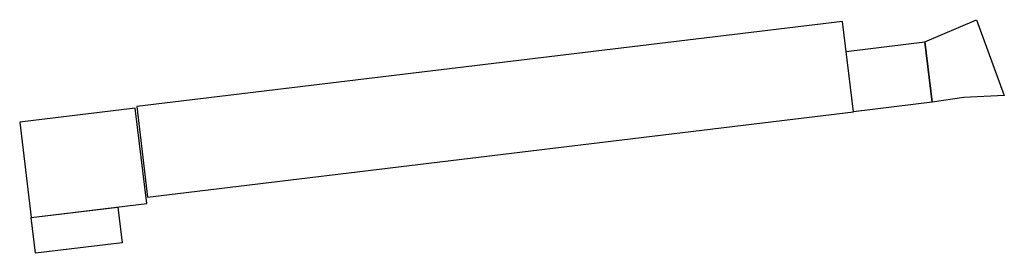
# Model space of a CAD drawing. Header units: metres. Extents: x 73592 to 73968, y 444899 to 445120.
# Tile 20 of 20: x 73874 to 73938, y 445059 to 445075. Entities that reach past the tile are written whole.
import ezdxf

# ---------------------------------------------------------------- set-up
doc = ezdxf.new("R2010")
doc.units = ezdxf.units.M
doc.header["$MEASUREMENT"] = 0
doc.layers.add('VERH aanbr trottoirband', color=2, linetype='Continuous', lineweight=30)

msp = doc.modelspace()

# ---------------------------------------------------------------- linework, layer by layer
at = {"layer": 'VERH aanbr trottoirband', "flags": 128}
for points in [[(73927.835, 445074.759), (73881.345, 445069.138), (73882.066, 445063.176), (73928.556, 445068.798)], [(73936.664, 445074.871), (73938.497, 445069.865), (73935.839, 445069.741), (73933.738, 445069.428), (73933.258, 445073.399)], [(73933.738, 445069.428), (73928.556, 445068.801), (73928.076, 445072.772), (73933.258, 445073.399)], [(73874.397, 445061.828), (73882.011, 445062.749), (73881.252, 445069.029), (73873.638, 445068.109)], [(73874.397, 445061.828), (73880.101, 445062.518), (73880.386, 445060.155), (73874.683, 445059.465)]]:
    msp.add_lwpolyline(points, close=True, dxfattribs=at)

doc.saveas('drawing.dxf')
